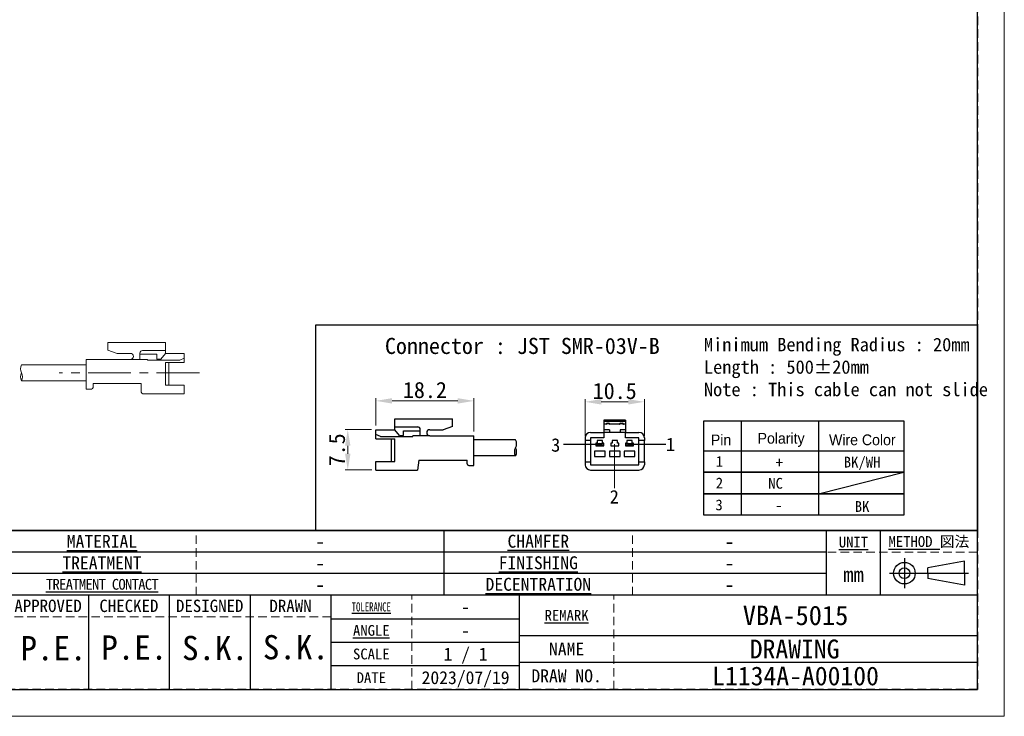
# Model space of a CAD drawing. Header units: millimetres. Extents: x -201 to 202, y 143 to 428.
# Tile 2 of 8: x 19 to 202, y 143 to 272. Entities that reach past the tile are written whole.
import ezdxf
from ezdxf.enums import TextEntityAlignment as Align

# ---------------------------------------------------------------- set-up
doc = ezdxf.new("R2010")
doc.units = ezdxf.units.MM
doc.header["$LTSCALE"] = 0.25
doc.linetypes.add('CENTER', pattern=[50.8, 31.75, -6.35, 6.35, -6.35])
doc.linetypes.add('HIDDEN', pattern=[9.525, 6.35, -3.175])
for name, color, linetype, lineweight in [('CABLE', 7, 'Continuous', 20), ('CENTER', 1, 'CENTER', 9), ('DIMENSION', 6, 'Continuous', 9), ('TXT1', 5, 'Continuous', 15)]:
    doc.layers.add(name, color=color, linetype=linetype, lineweight=lineweight)
doc.layers.add('CABLE 3P', color=7, linetype='Continuous')
doc.layers.add('FORM', color=7, linetype='Continuous')
doc.layers.add('EMPTY LINE', color=252, linetype='Continuous', lineweight=0, plot=False)
doc.styles.add('(TNK)aSS', font='txt', dxfattribs={"width": 0.75, "oblique": 15, "height": 3.5})
doc.styles.get("Standard").update_dxf_attribs({"font": 'arial.ttf'})
doc.styles.add('takachi1', font='msgothic.ttc', dxfattribs={"height": 2.5})
doc.styles.add('VS Standard', font='msgothic.ttc', dxfattribs={"height": 3})
doc.styles.add('VS Standard(小)', font='txt', dxfattribs={"height": 2.4})
doc.dimstyles.new('TMIZO', dxfattribs={"dimscale": 0, "dimtxt": 3.5, "dimasz": 3, "dimexe": 0.5, "dimexo": 0.8, "dimgap": 0.5, "dimtad": 3, "dimtoh": 1, "dimdec": 1, "dimrnd": 0.005, "dimdsep": 46, "dimtxsty": '(TNK)aSS', "dimcen": 0, "dimclrd": 5, "dimclre": 5, "dimclrt": 5, "dimaunit": 1, "dimadec": 0, "dimazin": 2, "dimtfac": 1, "dimtdec": 1, "dimtmove": 0, "dimatfit": 3, "dimfxl": 1, "dimtzin": 0, "dimlwd": -1, "dimlwe": -1, "dimarcsym": 0})

# ---------------------------------------------------------------- blocks, each defined once
blk = doc.blocks.new('表題欄金物用_ver2.0.0')
at = {"layer": 'FORM', "color": 0}
for p, q in [((-11, 40.5), (-191, 40.5)), ((-110, 28.49), (-110, 40.5)), ((-39, 28.49), (-39, 40.49)), ((-29, 28.49), (-29, 40.49)), ((-11, 28.5), (-11, 40.5)), ((-39, 36.5), (-191, 36.5)), ((-24.54, 35.38), (-24.54, 29.78)), ((-13.42, 34.8), (-20.21, 33.59)), ((-13.42, 32.58), (-13.42, 34.8)), ((-20.21, 32.58), (-20.21, 33.59)), ((-39, 32.5), (-191, 32.5)), ((-27.34, 32.58), (-12.62, 32.58)), ((-20.21, 32.58), (-20.21, 31.57)), ((-13.42, 30.35), (-20.21, 31.57)), ((-13.42, 32.58), (-13.42, 30.35)), ((-11, 28.5), (-191, 28.5)), ((-176, 28.5), (-176, 11)), ((-161, 28.5), (-161, 11)), ((-146, 28.5), (-146, 11)), ((-131, 28.5), (-131, 11)), ((-96, 11), (-96, 28.5)), ((-11, 11), (-11, 28.5)), ((-131, 24.12), (-96, 24.12)), ((-96, 21), (-11, 21)), ((-131, 19.75), (-96, 19.75)), ((-96, 15.38), (-131, 15.38)), ((-11, 16), (-96, 16)), ((-191, 11), (-11, 11))]:
    blk.add_line(p, q, dxfattribs=at)
at = {"layer": 'FORM', "color": 0, "linetype": 'HIDDEN', "lineweight": 9}
for p, q in [((-156, 28.49), (-156, 40.49)), ((-75, 28.49), (-75, 40.49)), ((-11, 36.5), (-39, 36.5)), ((-116, 11), (-116, 28.5)), ((-78.5, 11), (-78.5, 28.5)), ((-131, 24.5), (-191, 24.5))]:
    blk.add_line(p, q, dxfattribs=at)
at = {"layer": 'FORM', "color": 0}
for radius in [2, 1]:
    blk.add_circle((-24.54, 32.58), radius, dxfattribs=at)
at = {"layer": 'FORM', "color": 0, "attachment_point": 5}
for s, insert, char_height, width, style in [('{\\LMATERIAL}', (-173.5, 38.5), 2.4, 36.5, 'VS Standard(小)'), ('{\\LCHAMFER}   ', (-92.5, 38.5), 2.4, 35, 'VS Standard(小)'), ('{\\LUNIT}', (-34, 38.35), 2, 20, 'VS Standard'), ('{\\LMETHOD} 図法', (-20, 38.35), 2, 20, 'VS Standard'), ('{\\LTREATMENT}', (-173.5, 34.5), 2.4, 36.5, 'VS Standard(小)'), ('{\\LFINISHING}', (-92.5, 34.5), 2.4, 35, 'VS Standard(小)'), ('mm', (-34, 32.35), 2.8, 20, 'VS Standard'), ('{\\T0.9;\\LTREATMENT CONTACT}', (-173.5, 30.5), 2, 36.5, 'VS Standard(小)'), ('{\\LDECENTRATION} ', (-92.5, 30.5), 2.4, 35, 'VS Standard(小)'), ('{\\fＭＳ ゴシック|b0|i0|c128|p49;APPROVED}', (-183.5, 26.5), 2.3, 15, 'VS Standard'), ('{\\fＭＳ ゴシック|b0|i0|c128|p49;CHECKED}', (-168.5, 26.5), 2.3, 15, 'VS Standard'), ('{\\fＭＳ ゴシック|b0|i0|c128|p49;DESIGNED}', (-153.5, 26.5), 2.3, 15, 'VS Standard'), ('{\\fＭＳ ゴシック|b0|i0|c128|p49;DRAWN}', (-138.5, 26.5), 2.3, 15, 'VS Standard'), ('{\\W0.7;\\LTOLERANCE\\l }', (-123.5, 26.31), 1.7, 20, 'VS Standard(小)'), ('{\\LANGLE}', (-123.5, 21.94), 2, 14.9784, 'VS Standard(小)'), ('SCALE', (-123.5, 17.56), 2, 15, 'VS Standard(小)'), ('{\\fＭＳ ゴシック|b0|i0|c128|p49;NAME}', (-87.25, 18.5), 2.4, 15, 'VS Standard(小)'), ('{\\fＭＳ ゴシック|b0|i0|c128|p49;DRAW NO.}', (-87.25, 13.5), 2.4, 15, 'VS Standard(小)'), ('{\\fＭＳ ゴシック|b0|i0|c128|p49;DATE}', (-123.5, 13.19), 2, 15, 'VS Standard(小)')]:
    blk.add_mtext(s, dxfattribs=dict(at, insert=insert, char_height=char_height, width=width, style=style))
at = {"layer": 'FORM', "color": 0, "insert": (-87.25, 24.75), "char_height": 2, "width": 16, "attachment_point": 5, "line_spacing_factor": 0.8, "style": 'VS Standard'}
blk.add_mtext('\\pxsm0.9;{\\LREMARK}   ', dxfattribs=at)
at = {"layer": 'FORM', "color": 0}
for tag, height, style, p in [('材料', 2.8, 'VS Standard', (-133, 38.5)), ('一般面取', 2.8, 'VS Standard', (-57, 38.5)), ('処理', 2.8, 'VS Standard', (-133, 34.5)), ('仕上', 2.8, 'VS Standard', (-57, 34.5)), ('処理接点', 2.8, 'VS Standard', (-133, 30.5)), ('偏芯', 2.8, 'VS Standard', (-57, 30.5)), ('一般公差', 2.4, 'VS Standard(小)', (-106, 26.31)), ('適用（機種名）', 3.6, 'VS Standard', (-44.75, 24.75)), ('角度', 2.4, 'VS Standard(小)', (-106, 21.94)), ('NAME', 3.5, 'VS Standard', (-44.75, 18.5)), ('SCALE', 2.4, 'VS Standard(小)', (-106, 17.56)), ('DRAW_NO.', 3.5, 'VS Standard', (-44.75, 13.5)), ('DATE', 2.4, 'VS Standard(小)', (-106, 13.19))]:
    blk.add_attdef(tag, text='', height=height, dxfattribs=dict(at, style=style)).set_placement(p, align=Align.MIDDLE_CENTER)
at = {"layer": 'FORM', "color": 0, "style": 'VS Standard'}
for tag, p in [('APPROVED', (-182.5, 15.06)), ('CHECKED', (-167.5, 15.18)), ('DESIGNED', (-152.5, 15.09)), ('DRAWN', (-137.5, 15.23))]:
    blk.add_attdef(tag, text='', height=4.5, dxfattribs=at).set_placement(p, align=Align.BOTTOM_CENTER)
blk = doc.blocks.new('*D84')
at = {"layer": 'Defpoints', "color": 0}
for p in [(134.68, 201.16), (123.68, 193.99), (134.68, 193.99)]:
    blk.add_point(p, dxfattribs=at)
at = {"layer": 'DIMENSION', "color": 0}
for p, q in [((123.68, 194.79), (123.68, 201.66)), ((126.68, 201.16), (131.68, 201.16)), ((134.68, 194.79), (134.68, 201.66))]:
    blk.add_line(p, q, dxfattribs=at)
for points in [[(126.68, 201.66), (126.68, 200.66), (123.68, 201.16)], [(131.68, 200.66), (131.68, 201.66), (134.68, 201.16)]]:
    blk.add_solid(points, dxfattribs=at)
at = {"layer": 'DIMENSION', "color": 0, "insert": (129.18, 203.16), "char_height": 3, "attachment_point": 5, "style": 'VS Standard'}
blk.add_mtext('10.5', dxfattribs=at)
blk = doc.blocks.new('*D85')
at = {"layer": 'Defpoints', "color": 0}
for p in [(84.85, 196), (79.63, 188.51), (84.87, 188.51)]:
    blk.add_point(p, dxfattribs=at)
at = {"layer": 'DIMENSION', "color": 0}
for p, q in [((84.05, 196), (79.13, 196)), ((79.63, 193), (79.63, 191.51)), ((84.07, 188.51), (79.13, 188.51))]:
    blk.add_line(p, q, dxfattribs=at)
for points in [[(80.13, 193), (79.13, 193), (79.63, 196)], [(79.13, 191.51), (80.13, 191.51), (79.63, 188.51)]]:
    blk.add_solid(points, dxfattribs=at)
at = {"layer": 'DIMENSION', "color": 0, "insert": (77.63, 192.25), "char_height": 3, "attachment_point": 5, "rotation": 90, "style": 'VS Standard'}
blk.add_mtext('7.5', dxfattribs=at)
blk = doc.blocks.new('*D86')
at = {"layer": 'Defpoints', "color": 0}
for p in [(103.06, 201.34), (84.85, 195.98), (103.06, 194.86)]:
    blk.add_point(p, dxfattribs=at)
at = {"layer": 'DIMENSION', "color": 0}
for p, q in [((84.85, 196.78), (84.85, 201.84)), ((87.85, 201.34), (100.06, 201.34)), ((103.06, 195.66), (103.06, 201.84))]:
    blk.add_line(p, q, dxfattribs=at)
for points in [[(87.85, 201.84), (87.85, 200.84), (84.85, 201.34)], [(100.06, 200.84), (100.06, 201.84), (103.06, 201.34)]]:
    blk.add_solid(points, dxfattribs=at)
at = {"layer": 'DIMENSION', "color": 0, "insert": (93.95, 203.34), "char_height": 3, "attachment_point": 5, "style": 'VS Standard'}
blk.add_mtext('18.2', dxfattribs=at)

msp = doc.modelspace()

# ---------------------------------------------------------------- linework, layer by layer
at = {"layer": 'CABLE'}
for p, q in [((45.766, 212.167), (35.066, 212.167)), ((35.066, 210.771), (35.066, 212.167)), ((45.766, 212.167), (35.066, 212.167)), ((35.066, 210.771), (35.066, 212.167)), ((45.766, 210.167), (45.766, 212.167)), ((45.766, 210.167), (45.766, 212.167)), ((35.066, 210.771), (36.794, 210.167)), ((35.066, 210.771), (36.794, 210.167)), ((41.043, 209.038), (41.043, 210.192)), ((41.043, 209.038), (41.043, 210.192)), ((45.766, 210.696), (41.533, 210.696)), ((45.766, 210.696), (41.533, 210.696)), ((31.089, 203.538), (31.089, 209.038)), ((39.292, 209.038), (31.089, 209.038)), ((31.089, 203.538), (31.089, 209.038)), ((39.292, 209.038), (31.089, 209.038)), ((39.292, 210.167), (36.794, 210.167)), ((39.292, 210.167), (36.794, 210.167)), ((39.292, 209.038), (42.429, 209.038)), ((39.292, 209.038), (42.429, 209.038)), ((44.168, 209.986), (41.043, 209.986)), ((44.168, 209.986), (41.043, 209.986)), ((42.429, 208.889), (42.429, 209.038)), ((42.429, 208.889), (42.429, 209.038)), ((48.45, 208.889), (42.429, 208.889)), ((48.45, 208.889), (42.429, 208.889)), ((44.168, 209.114), (44.168, 209.986)), ((44.168, 209.114), (44.168, 209.986)), ((44.932, 209.114), (44.168, 209.114)), ((44.932, 209.114), (44.168, 209.114)), ((44.932, 209.114), (45.766, 210.167)), ((44.932, 209.114), (45.766, 210.167)), ((49.289, 210.167), (45.766, 210.167)), ((49.289, 210.167), (45.766, 210.167)), ((45.766, 204.287), (45.766, 208.48)), ((49.289, 208.48), (45.766, 208.48)), ((45.766, 204.287), (45.766, 208.48)), ((49.289, 208.48), (45.766, 208.48)), ((46.418, 204.287), (46.418, 208.48)), ((46.418, 204.287), (46.418, 208.48)), ((48.45, 208.889), (49.289, 209.281)), ((48.45, 208.889), (49.289, 209.281)), ((49.289, 208.48), (49.289, 210.167)), ((49.289, 208.48), (49.289, 210.167)), ((19.068, 208.036), (31.089, 208.036)), ((19.068, 205.036), (31.089, 205.036)), ((32.044, 203.538), (31.089, 203.538)), ((32.044, 203.538), (31.089, 203.538)), ((41.289, 204.538), (32.344, 204.538)), ((32.344, 203.838), (32.344, 204.538)), ((41.289, 204.538), (32.344, 204.538)), ((32.344, 203.838), (32.344, 204.538)), ((41.289, 202.967), (41.289, 204.538)), ((41.289, 202.967), (41.289, 204.538)), ((49.289, 204.287), (45.766, 204.287)), ((49.289, 204.287), (45.766, 204.287)), ((49.289, 202.667), (49.289, 204.287)), ((49.289, 202.667), (49.289, 204.287)), ((49.289, 202.667), (41.589, 202.667)), ((49.289, 202.667), (41.589, 202.667))]:
    msp.add_line(p, q, dxfattribs=at)
for centre, radius, start, end in [((41.546, 210.192), 0.504, 88.46477, 180), ((41.546, 210.192), 0.504, 88.46477, 180), ((39.292, 209.603), 0.564, 270, 90), ((39.292, 209.603), 0.564, 270, 90), ((20.43, 205.799), 1.562, 150.75211, 209.24789), ((20.334, 207.299), 1.465, 149.79641, 210.20359), ((17.705, 205.799), 1.562, 330.75211, 29.24789), ((32.044, 203.838), 0.3, 270, 0), ((32.044, 203.838), 0.3, 270, 0), ((41.589, 202.967), 0.3, 180, 270), ((41.589, 202.967), 0.3, 180, 270)]:
    msp.add_arc(centre, radius, start, end, dxfattribs=at)
at = {"layer": 'CABLE 3P'}
for p, q in [((88.374, 197.979), (99.074, 197.979)), ((88.374, 195.979), (88.374, 197.979)), ((88.374, 197.979), (99.074, 197.979)), ((88.374, 195.979), (88.374, 197.979)), ((99.074, 196.583), (99.074, 197.979)), ((131.184, 197.738), (127.184, 197.738)), ((127.184, 197.738), (127.184, 197.509)), ((131.184, 197.509), (127.184, 197.509)), ((127.184, 197.509), (127.184, 196.988)), ((131.184, 197.738), (131.184, 197.509)), ((131.184, 197.509), (131.184, 196.988)), ((84.851, 194.292), (84.851, 195.979)), ((84.851, 195.979), (88.374, 195.979)), ((84.851, 194.292), (84.851, 195.979)), ((84.851, 195.979), (88.374, 195.979)), ((88.374, 196.508), (92.607, 196.508)), ((88.374, 196.508), (92.607, 196.508)), ((89.208, 194.926), (88.374, 195.979)), ((89.208, 194.926), (88.374, 195.979)), ((89.972, 194.926), (89.972, 195.798)), ((89.972, 195.798), (93.097, 195.798)), ((89.972, 194.926), (89.972, 195.798)), ((89.972, 195.798), (93.097, 195.798)), ((93.097, 194.851), (93.097, 196.005)), ((93.097, 194.851), (93.097, 196.005)), ((94.848, 195.979), (97.346, 195.979)), ((94.848, 195.979), (97.346, 195.979)), ((99.074, 196.583), (97.346, 195.979)), ((99.074, 196.583), (97.346, 195.979)), ((127.684, 196.988), (127.184, 196.988)), ((127.184, 196.988), (127.184, 195.988)), ((128.184, 195.988), (127.184, 195.988)), ((127.184, 195.988), (127.184, 195.488)), ((127.584, 196.988), (127.584, 196.997)), ((127.784, 197.188), (127.684, 197.088)), ((127.684, 197.088), (127.684, 196.988)), ((128.184, 197.088), (127.684, 197.088)), ((127.784, 197.197), (127.784, 197.188)), ((127.784, 197.197), (128.084, 197.197)), ((127.784, 197.188), (128.084, 197.188)), ((128.084, 197.197), (128.084, 197.188)), ((128.084, 197.188), (128.184, 197.088)), ((128.184, 197.088), (128.184, 196.988)), ((130.184, 196.988), (128.184, 196.988)), ((128.184, 195.988), (128.184, 195.488)), ((128.284, 196.997), (128.284, 196.988)), ((130.084, 196.988), (130.084, 196.997)), ((130.284, 197.188), (130.184, 197.088)), ((130.184, 197.088), (130.184, 196.988)), ((130.684, 197.088), (130.184, 197.088)), ((131.184, 195.988), (130.184, 195.988)), ((130.184, 195.988), (130.184, 195.488)), ((130.284, 197.197), (130.284, 197.188)), ((130.284, 197.197), (130.584, 197.197)), ((130.284, 197.188), (130.584, 197.188)), ((130.584, 197.197), (130.584, 197.188)), ((130.584, 197.188), (130.684, 197.088)), ((130.684, 197.088), (130.684, 196.988)), ((131.184, 196.988), (130.684, 196.988)), ((130.784, 196.997), (130.784, 196.988)), ((131.184, 196.988), (131.184, 195.988)), ((131.184, 195.988), (131.184, 195.488)), ((85.69, 194.701), (84.851, 195.093)), ((85.69, 194.701), (84.851, 195.093)), ((84.851, 194.292), (88.374, 194.292)), ((84.851, 194.292), (88.374, 194.292)), ((85.69, 194.701), (91.711, 194.701)), ((85.69, 194.701), (91.711, 194.701)), ((87.722, 190.1), (87.722, 194.292)), ((87.722, 190.1), (87.722, 194.292)), ((88.374, 190.1), (88.374, 194.292)), ((88.374, 190.1), (88.374, 194.292)), ((89.208, 194.926), (89.972, 194.926)), ((89.208, 194.926), (89.972, 194.926)), ((94.848, 194.851), (91.711, 194.851)), ((91.711, 194.701), (91.711, 194.851)), ((94.848, 194.851), (91.711, 194.851)), ((91.711, 194.701), (91.711, 194.851)), ((94.848, 194.851), (103.051, 194.851)), ((94.848, 194.851), (103.051, 194.851)), ((103.051, 189.351), (103.051, 194.851)), ((103.051, 189.351), (103.051, 194.851)), ((110.765, 194.101), (103.051, 194.101)), ((123.684, 194.488), (123.684, 193.988)), ((124.684, 193.988), (123.684, 193.988)), ((123.684, 193.988), (123.684, 189.988)), ((124.684, 195.488), (127.184, 195.488)), ((124.684, 194.488), (124.684, 193.988)), ((127.184, 194.488), (124.684, 194.488)), ((124.684, 193.988), (124.684, 189.988)), ((126.934, 193.988), (125.934, 193.988)), ((125.934, 193.988), (125.934, 193.488)), ((126.934, 193.488), (126.934, 193.988)), ((127.184, 195.488), (127.184, 194.488)), ((128.184, 195.488), (127.184, 195.488)), ((130.184, 195.488), (128.184, 195.488)), ((128.684, 193.988), (128.684, 193.488)), ((129.684, 193.988), (128.684, 193.988)), ((129.684, 193.488), (129.684, 193.988)), ((131.184, 195.488), (130.184, 195.488)), ((131.184, 194.488), (131.184, 195.488)), ((131.184, 195.488), (133.684, 195.488)), ((133.684, 194.488), (131.184, 194.488)), ((132.434, 193.988), (131.434, 193.988)), ((131.434, 193.988), (131.434, 193.488)), ((132.434, 193.488), (132.434, 193.988)), ((133.684, 193.988), (133.684, 194.488)), ((134.684, 193.988), (133.684, 193.988)), ((133.684, 189.988), (133.684, 193.988)), ((134.684, 194.488), (134.684, 193.988)), ((134.684, 189.988), (134.684, 193.988)), ((126.314, 193.238), (119.676, 193.238)), ((127.434, 191.988), (125.434, 191.988)), ((125.434, 191.988), (125.434, 190.988)), ((125.934, 193.488), (125.684, 193.488)), ((125.684, 193.488), (125.684, 192.988)), ((125.684, 192.988), (127.184, 192.988)), ((125.809, 193.038), (125.809, 193.438)), ((125.809, 193.438), (126.284, 193.438)), ((126.284, 193.038), (125.809, 193.038)), ((126.284, 193.438), (126.184, 193.338)), ((126.384, 193.338), (126.184, 193.338)), ((126.184, 193.138), (126.184, 193.338)), ((126.184, 193.138), (126.384, 193.138)), ((126.184, 193.138), (126.284, 193.038)), ((126.284, 193.438), (126.434, 193.438)), ((126.434, 193.038), (126.284, 193.038)), ((126.434, 193.414), (126.384, 193.338)), ((126.384, 193.338), (126.384, 193.138)), ((126.384, 193.138), (126.434, 193.062)), ((126.434, 193.438), (126.434, 193.414)), ((126.434, 193.438), (126.584, 193.438)), ((126.484, 193.338), (126.434, 193.414)), ((126.434, 193.062), (126.484, 193.138)), ((126.434, 193.062), (126.434, 193.038)), ((126.584, 193.038), (126.434, 193.038)), ((126.484, 193.138), (126.484, 193.338)), ((126.684, 193.338), (126.484, 193.338)), ((126.484, 193.138), (126.684, 193.138)), ((126.684, 193.338), (126.584, 193.438)), ((126.584, 193.438), (127.059, 193.438)), ((126.584, 193.038), (126.684, 193.138)), ((127.059, 193.038), (126.584, 193.038)), ((126.684, 193.338), (126.684, 193.138)), ((127.184, 193.488), (126.934, 193.488)), ((127.059, 193.438), (127.059, 193.038)), ((127.184, 192.988), (127.184, 193.488)), ((127.434, 190.988), (127.434, 191.988)), ((130.184, 191.988), (128.184, 191.988)), ((128.184, 191.988), (128.184, 190.988)), ((128.434, 193.488), (128.434, 192.988)), ((128.684, 193.488), (128.434, 193.488)), ((128.434, 192.988), (129.934, 192.988)), ((129.934, 193.488), (129.684, 193.488)), ((129.934, 192.988), (129.934, 193.488)), ((130.184, 190.988), (130.184, 191.988)), ((130.934, 191.988), (130.934, 190.988)), ((132.934, 191.988), (130.934, 191.988)), ((131.434, 193.488), (131.184, 193.488)), ((131.184, 193.488), (131.184, 192.988)), ((131.184, 192.988), (132.684, 192.988)), ((131.309, 193.038), (131.309, 193.438)), ((131.309, 193.438), (131.784, 193.438)), ((131.784, 193.038), (131.309, 193.038)), ((131.784, 193.438), (131.684, 193.338)), ((131.884, 193.338), (131.684, 193.338)), ((131.684, 193.138), (131.684, 193.338)), ((131.684, 193.138), (131.884, 193.138)), ((131.684, 193.138), (131.784, 193.038)), ((131.784, 193.438), (131.934, 193.438)), ((131.934, 193.038), (131.784, 193.038)), ((131.934, 193.414), (131.884, 193.338)), ((131.884, 193.338), (131.884, 193.138)), ((131.884, 193.138), (131.934, 193.062)), ((131.934, 193.438), (131.934, 193.414)), ((131.934, 193.438), (132.084, 193.438)), ((131.984, 193.338), (131.934, 193.414)), ((131.934, 193.062), (131.984, 193.138)), ((131.934, 193.062), (131.934, 193.038)), ((132.084, 193.038), (131.934, 193.038)), ((131.984, 193.138), (131.984, 193.338)), ((132.184, 193.338), (131.984, 193.338)), ((131.984, 193.138), (132.184, 193.138)), ((138.688, 193.238), (132.05, 193.238)), ((132.184, 193.338), (132.084, 193.438)), ((132.084, 193.438), (132.559, 193.438)), ((132.084, 193.038), (132.184, 193.138)), ((132.559, 193.038), (132.084, 193.038)), ((132.184, 193.338), (132.184, 193.138)), ((132.684, 193.488), (132.434, 193.488)), ((132.559, 193.438), (132.559, 193.038)), ((132.684, 192.988), (132.684, 193.488)), ((132.934, 190.988), (132.934, 191.988)), ((84.851, 188.479), (84.851, 190.1)), ((84.851, 190.1), (88.374, 190.1)), ((84.851, 188.479), (84.851, 190.1)), ((84.851, 190.1), (88.374, 190.1)), ((92.851, 190.351), (92.551, 188.479)), ((92.851, 190.351), (101.796, 190.351)), ((92.851, 190.351), (101.796, 190.351)), ((101.796, 189.651), (101.796, 190.351)), ((101.796, 189.651), (101.796, 190.351)), ((110.765, 191.101), (103.051, 191.101)), ((125.434, 190.988), (127.434, 190.988)), ((128.184, 190.988), (130.184, 190.988)), ((130.934, 190.988), (132.934, 190.988)), ((84.851, 188.479), (92.551, 188.479)), ((84.851, 188.479), (92.551, 188.479)), ((102.096, 189.351), (103.051, 189.351)), ((102.096, 189.351), (103.051, 189.351)), ((123.684, 189.988), (124.684, 189.988)), ((123.684, 189.988), (123.684, 189.488)), ((124.684, 189.988), (124.684, 189.488)), ((124.684, 189.488), (133.684, 189.488)), ((124.684, 188.488), (133.684, 188.488)), ((133.684, 189.988), (134.684, 189.988)), ((133.684, 189.488), (133.684, 189.988)), ((134.684, 189.988), (134.684, 189.488))]:
    msp.add_line(p, q, dxfattribs=at)
for centre, radius, start, end in [((92.594, 196.005), 0.504, 0, 91.53523), ((92.594, 196.005), 0.504, 0, 91.53523), ((94.848, 195.415), 0.564, 90, 270), ((94.848, 195.415), 0.564, 90, 270), ((127.784, 196.997), 0.2, 90, 180), ((127.589, 197.093), 0.0958, 267.40257, 357.14292), ((128.084, 196.997), 0.2, 0, 90), ((128.28, 197.093), 0.0958, 182.85716, 272.59748), ((130.284, 196.997), 0.2, 90, 180), ((130.089, 197.093), 0.0958, 267.40265, 357.14284), ((130.584, 196.997), 0.2, 0, 90), ((130.78, 197.093), 0.0958, 182.85727, 272.59723), ((109.565, 193.351), 1.415, 327.99462, 32.00538), ((124.684, 194.488), 1, 90, 180), ((133.684, 194.488), 1, 0, 90), ((111.965, 191.851), 1.415, 147.99462, 212.00538), ((109.565, 191.851), 1.415, 327.99462, 32.00538), ((102.096, 189.651), 0.3, 180, 270), ((102.096, 189.651), 0.3, 180, 270), ((124.684, 189.488), 1, 180, 270), ((133.684, 189.488), 1, 270, 0)]:
    msp.add_arc(centre, radius, start, end, dxfattribs=at)
at = {"layer": 'CENTER'}
msp.add_line((52.089, 206.562), (26.089, 206.562), dxfattribs=at)
at = {"layer": 'DIMENSION'}
msp.add_line((129.157, 193.271), (129.157, 185.155), dxfattribs=at)
at = {"layer": 'EMPTY LINE'}
for p, q in [((201.5, 142.75), (201.5, 427.75)), ((-201.5, 142.75), (201.5, 142.75))]:
    msp.add_line(p, q, dxfattribs=at)
at = {"layer": 'FORM'}
for p, q in [((145.744, 197.614), (182.836, 197.614)), ((145.744, 192.088), (145.744, 197.614)), ((152.681, 197.614), (152.681, 180.088)), ((167.033, 197.614), (167.033, 180.088)), ((182.836, 197.614), (182.836, 180.088)), ((167.033, 184.088), (182.836, 188.088))]:
    msp.add_line(p, q, dxfattribs=at)
at = {"layer": 'FORM', "linetype": 'HIDDEN'}
msp.add_lwpolyline([(-196.5, 422.75), (196.5, 422.75), (196.5, 147.75), (-196.5, 147.75)], close=True, dxfattribs=at)
at = {"layer": 'FORM'}
for points in [[(-196.5, 422.75), (-196.5, 147.75), (-78.5, 147.75), (-78.5, 159.75), (16.5, 159.75), (16.5, 177.25), (196.5, 177.25), (196.5, 422.75), (-196.5, 422.75)], [(73.692, 215.458), (196.5, 215.458), (196.5, 177.25), (73.692, 177.25)]]:
    msp.add_lwpolyline(points, close=True, dxfattribs=at)
for points in [[(182.836, 188.088), (145.744, 188.088), (145.744, 192.088), (182.836, 192.088)], [(182.836, 184.088), (145.744, 184.088), (145.744, 188.088), (182.836, 188.088)], [(182.836, 180.088), (145.744, 180.088), (145.744, 184.088), (182.836, 184.088)]]:
    msp.add_lwpolyline(points, dxfattribs=at)

# ---------------------------------------------------------------- block references
ref = msp.add_blockref('表題欄金物用_ver2.0.0', (207.5, 136.75), dxfattribs=at)
ref.add_attrib('材料', '-', dxfattribs={"layer": 'EMPTY LINE', "color": 0, "height": 2.8, "style": 'VS Standard'}).set_placement((74.5, 175.25), align=Align.MIDDLE_CENTER)
ref.add_attrib('処理', '-', dxfattribs={"color": 0, "height": 2.8, "style": 'VS Standard'}).set_placement((74.5, 171.25), align=Align.MIDDLE_CENTER)
ref.add_attrib('処理接点', '-', dxfattribs={"color": 0, "height": 2.8, "style": 'VS Standard'}).set_placement((74.5, 167.25), align=Align.MIDDLE_CENTER)
ref.add_attrib('一般面取', '-', dxfattribs={"color": 0, "height": 2.8, "style": 'VS Standard'}).set_placement((150.5, 175.247), align=Align.MIDDLE_CENTER)
ref.add_attrib('仕上', '-', dxfattribs={"color": 0, "height": 2.8, "style": 'VS Standard'}).set_placement((150.5, 171.247), align=Align.MIDDLE_CENTER)
ref.add_attrib('偏芯', '-', dxfattribs={"color": 0, "height": 2.8, "style": 'VS Standard'}).set_placement((150.5, 167.247), align=Align.MIDDLE_CENTER)
ref.add_attrib('一般公差', '-', dxfattribs={"color": 0, "height": 2.4, "style": 'VS Standard(小)'}).set_placement((101.5, 163.062), align=Align.MIDDLE_CENTER)
ref.add_attrib('角度', '-', dxfattribs={"color": 0, "height": 2.4, "style": 'VS Standard(小)'}).set_placement((101.5, 158.688), align=Align.MIDDLE_CENTER)
ref.add_attrib('SCALE', '1 / 1', dxfattribs={"color": 0, "height": 2.4, "style": 'VS Standard(小)'}).set_placement((101.5, 154.312), align=Align.MIDDLE_CENTER)
ref.add_attrib('DATE', '2023/07/19', dxfattribs={"color": 0, "height": 2.4, "style": 'VS Standard(小)'}).set_placement((101.5, 149.938), align=Align.MIDDLE_CENTER)
ref.add_attrib('適用（機種名）', 'VBA-5015', dxfattribs={"color": 0, "height": 3.6, "style": 'VS Standard'}).set_placement((162.75, 161.5), align=Align.MIDDLE_CENTER)
ref.add_attrib('NAME', 'DRAWING ', dxfattribs={"color": 0, "height": 3.5, "style": 'VS Standard'}).set_placement((163.772, 155.25), align=Align.MIDDLE_CENTER)
ref.add_attrib('DRAW_NO.', 'L1134A-A00100', dxfattribs={"color": 0, "height": 3.5, "style": 'VS Standard'}).set_placement((162.75, 150.25), align=Align.MIDDLE_CENTER)
ref.add_attrib('DESIGNED', 'S.K.', dxfattribs={"color": 0, "height": 4.5, "style": 'VS Standard'}).set_placement((55, 151.841), align=Align.BOTTOM_CENTER)
ref.add_attrib('DRAWN', 'S.K.', dxfattribs={"color": 0, "height": 4.5, "style": 'VS Standard'}).set_placement((70, 151.985), align=Align.BOTTOM_CENTER)
ref.add_attrib('CHECKED', 'P.E.', dxfattribs={"color": 0, "height": 4.5, "style": 'VS Standard'}).set_placement((40, 151.927), align=Align.BOTTOM_CENTER)
ref.add_attrib('APPROVED', 'P.E.', dxfattribs={"color": 0, "height": 4.5, "style": 'VS Standard'}).set_placement((25, 151.812), align=Align.BOTTOM_CENTER)

# ---------------------------------------------------------------- texts
at = {"layer": 'DIMENSION', "style": 'takachi1'}
for s, p in [('3', (117.382, 191.897)), ('1', (138.688, 192)), ('2', (128.251, 182.277))]:
    msp.add_text(s, height=2.5, dxfattribs=at).set_placement(p)
at = {"layer": 'TXT1', "style": 'takachi1'}
msp.add_text('NC', height=2, dxfattribs=at).set_placement((157.68, 185.029))
at = {"layer": 'TXT1', "attachment_point": 1, "style": 'VS Standard'}
for s, insert, char_height, width in [('Connector : JST SMR-03V-B', (86.53, 213.046), 3, 49.4293), ('Minimum Bending Radius : 20mm\\PLength : 500%%p20mm\\PNote : This cable can not slide', (145.744, 213.046), 2.5, 61.65687)]:
    msp.add_mtext(s, dxfattribs=dict(at, insert=insert, char_height=char_height, width=width))
at = {"layer": 'TXT1', "char_height": 2, "attachment_point": 5}
for s, insert, width in [('\\fMS PGothic|b0|i0|c128|p50;Pin', (148.924, 194.088), 8), ('\\fMS PGothic|b0|i0|c128|p50;Polarity', (160.066, 194.088), 28), ('\\fMS PGothic|b0|i0|c128|p50;Wire Color', (175.145, 194.088), 32), ('\\fＭＳ ゴシック|b0|i0;1', (148.627, 190.088), 8), ('\\fMS Gothic|b0|i0|c128|p49;+', (159.747, 189.891), 28), ('\\fMS Gothic|b0|i0|c128|p49;BK/WH', (175.102, 189.72), 32), ('\\fＭＳ ゴシック|b0|i0;2', (148.627, 186.088), 8), ('\\fＭＳ ゴシック|b0|i0;3\\P', (148.556, 182.003), 8), ('\\fMS Gothic|b0|i0|c128|p49;-', (159.658, 181.943), 28), ('\\fMS Gothic|b0|i0|c128|p49;BK', (175.102, 181.72), 32)]:
    msp.add_mtext(s, dxfattribs=dict(at, insert=insert, width=width))

# ---------------------------------------------------------------- dimensions: what is measured, and where the dimension line sits
at = {"layer": 'DIMENSION'}
dim = msp.add_linear_dim(base=(103.055, 201.337), p1=(84.853, 195.981), p2=(103.055, 194.856), dimstyle='TMIZO', override={"dimscale": 1, "dimtoh": 0, "dimtxsty": 'VS Standard', "dimclrd": 0, "dimclre": 0, "dimclrt": 0}, dxfattribs=at)
dim.commit()
dim.dimension.update_dxf_attribs({"geometry": '*D86', "text_midpoint": (93.954, 203.337)})
dim = msp.add_linear_dim(base=(134.684, 201.162), p1=(123.678, 193.99), p2=(134.684, 193.991), text='10.5', dimstyle='TMIZO', override={"dimscale": 1, "dimtoh": 0, "dimtxsty": 'VS Standard', "dimclrd": 0, "dimclre": 0, "dimclrt": 0}, dxfattribs=at)
dim.commit()
dim.dimension.update_dxf_attribs({"geometry": '*D84', "text_midpoint": (129.181, 203.162)})
dim = msp.add_linear_dim(base=(79.629, 188.508), p1=(84.848, 196.001), p2=(84.872, 188.508), angle=90, dimstyle='TMIZO', override={"dimscale": 1, "dimtoh": 0, "dimtxsty": 'VS Standard', "dimclrd": 0, "dimclre": 0, "dimclrt": 0}, dxfattribs=at)
dim.commit()
dim.dimension.update_dxf_attribs({"geometry": '*D85', "text_midpoint": (77.629, 192.255)})

doc.saveas('drawing.dxf')
